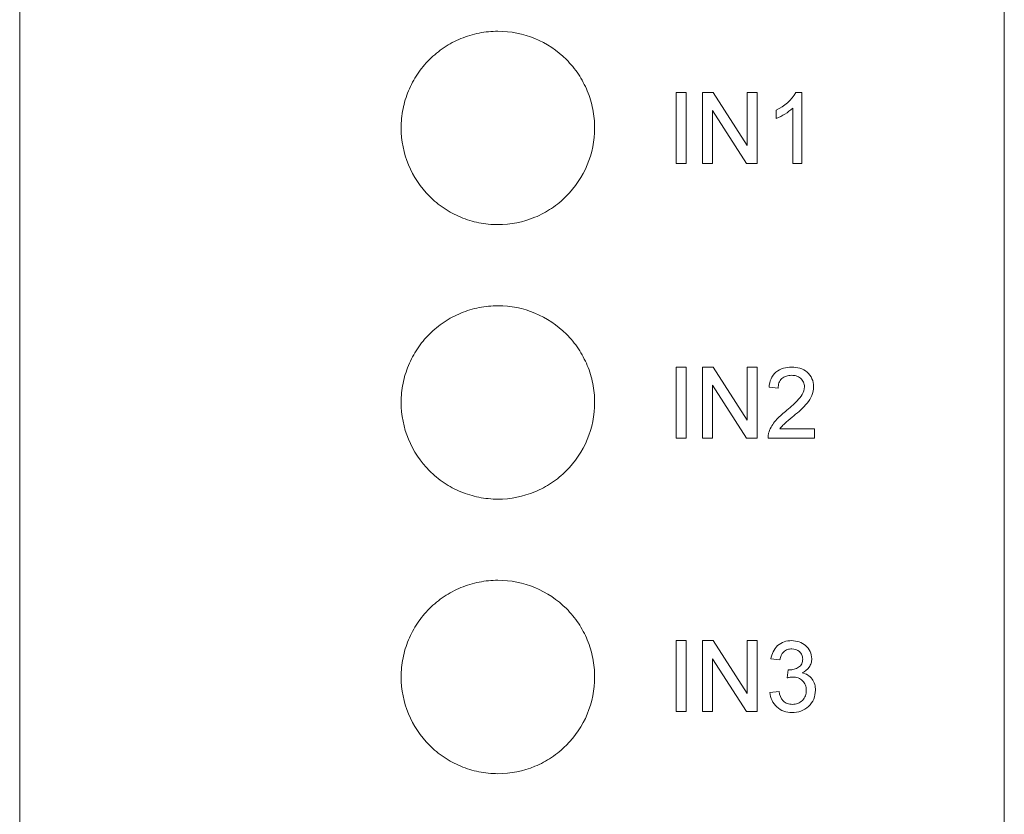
# Model space of a CAD drawing. Header units: millimetres. Extents: x 216 to 455, y 70 to 254.
# Tile 51 of 69: x 406 to 424, y 161 to 175. Entities that reach past the tile are written whole.
import ezdxf

# ---------------------------------------------------------------- set-up
doc = ezdxf.new("R2010")
doc.units = ezdxf.units.MM

msp = doc.modelspace()

# ---------------------------------------------------------------- linework, layer by layer
at = {"lineweight": 15}
for p, q in [((405.95, 218.36), (405.95, 86.466)), ((423.76, 218.36), (423.76, 86.466)), ((417.825, 173.586), (417.825, 172.301)), ((418.006, 173.586), (417.825, 173.586)), ((418.006, 172.301), (418.006, 173.586)), ((418.302, 173.586), (418.302, 172.301)), ((418.493, 173.586), (418.302, 173.586)), ((419.109, 172.627), (418.493, 173.586)), ((419.109, 173.586), (419.109, 172.627)), ((419.29, 173.586), (419.109, 173.586)), ((419.29, 172.301), (419.29, 173.586)), ((420.097, 173.586), (419.991, 173.586)), ((420.097, 172.301), (420.097, 173.586)), ((419.932, 173.302), (419.932, 172.301)), ((418.483, 173.26), (419.099, 172.301)), ((418.483, 172.301), (418.483, 173.26)), ((419.636, 173.264), (419.636, 173.113)), ((417.825, 172.301), (418.006, 172.301)), ((418.302, 172.301), (418.483, 172.301)), ((419.099, 172.301), (419.29, 172.301)), ((419.932, 172.301), (420.097, 172.301)), ((417.825, 168.615), (417.825, 167.33)), ((418.006, 168.615), (417.825, 168.615)), ((418.006, 167.33), (418.006, 168.615)), ((418.302, 168.615), (418.302, 167.33)), ((418.493, 168.615), (418.302, 168.615)), ((419.109, 167.656), (418.493, 168.615)), ((419.109, 168.615), (419.109, 167.656)), ((419.29, 168.615), (419.109, 168.615)), ((419.29, 167.33), (419.29, 168.615)), ((418.483, 167.33), (418.483, 168.289)), ((418.483, 168.289), (419.099, 167.33)), ((419.504, 168.252), (419.669, 168.236)), ((420.327, 167.495), (419.699, 167.495)), ((420.327, 167.33), (420.327, 167.495)), ((417.825, 167.33), (418.006, 167.33)), ((418.302, 167.33), (418.483, 167.33)), ((419.099, 167.33), (419.29, 167.33)), ((419.487, 167.33), (420.327, 167.33)), ((417.825, 163.664), (417.825, 162.38)), ((418.006, 163.664), (417.825, 163.664)), ((418.006, 162.38), (418.006, 163.664)), ((418.302, 163.664), (418.302, 162.38)), ((418.493, 163.664), (418.302, 163.664)), ((419.109, 162.705), (418.493, 163.664)), ((419.109, 163.664), (419.109, 162.705)), ((419.29, 163.664), (419.109, 163.664)), ((419.29, 162.38), (419.29, 163.664)), ((418.483, 163.338), (419.099, 162.38)), ((418.483, 162.38), (418.483, 163.338)), ((419.537, 163.334), (419.702, 163.318)), ((419.849, 163.137), (419.832, 162.989)), ((419.685, 162.742), (419.52, 162.725)), ((417.825, 162.38), (418.006, 162.38)), ((418.302, 162.38), (418.483, 162.38)), ((419.099, 162.38), (419.29, 162.38))]:
    msp.add_line(p, q, dxfattribs=at)
for points, knots in [([(416.35, 172.943), (416.35, 173.059), (416.339, 173.172), (416.294, 173.396), (416.261, 173.507), (416.173, 173.719), (416.119, 173.819), (415.993, 174.009), (415.919, 174.099), (415.677, 174.342), (415.481, 174.472), (415.06, 174.647), (414.829, 174.693), (414.487, 174.693), (414.371, 174.682), (414.146, 174.637), (414.037, 174.604), (413.825, 174.516), (413.722, 174.461), (413.533, 174.335), (413.444, 174.262), (413.281, 174.099), (413.208, 174.01), (413.082, 173.821), (413.027, 173.719), (412.939, 173.507), (412.906, 173.398), (412.861, 173.174), (412.85, 173.058), (412.85, 172.715), (412.896, 172.486), (413.07, 172.064), (413.2, 171.869), (413.441, 171.627), (413.531, 171.553), (413.722, 171.425), (413.822, 171.371), (414.034, 171.283), (414.145, 171.25), (414.369, 171.205), (414.483, 171.193), (414.829, 171.193), (415.057, 171.238), (415.375, 171.37), (415.476, 171.424), (415.666, 171.551), (415.756, 171.625), (415.999, 171.867), (416.129, 172.062), (416.304, 172.483), (416.35, 172.712), (416.35, 172.943)], [0, 0, 0, 0, 0.03125, 0.03125, 0.0625, 0.0625, 0.09375, 0.09375, 0.125, 0.125, 0.1875, 0.1875, 0.25, 0.25, 0.28125, 0.28125, 0.3125, 0.3125, 0.34375, 0.34375, 0.375, 0.375, 0.40625, 0.40625, 0.4375, 0.4375, 0.46875, 0.46875, 0.5, 0.5, 0.5625, 0.5625, 0.625, 0.625, 0.65625, 0.65625, 0.6875, 0.6875, 0.71875, 0.71875, 0.75, 0.75, 0.8125, 0.8125, 0.84375, 0.84375, 0.875, 0.875, 0.9375, 0.9375, 1, 1, 1, 1]), ([(416.35, 167.975), (416.35, 168.091), (416.339, 168.204), (416.294, 168.428), (416.261, 168.539), (416.173, 168.75), (416.119, 168.851), (415.993, 169.041), (415.919, 169.131), (415.677, 169.374), (415.481, 169.504), (415.06, 169.679), (414.829, 169.725), (414.487, 169.725), (414.371, 169.714), (414.146, 169.669), (414.037, 169.636), (413.825, 169.548), (413.722, 169.493), (413.532, 169.367), (413.444, 169.294), (413.281, 169.131), (413.208, 169.042), (413.082, 168.853), (413.027, 168.75), (412.939, 168.538), (412.906, 168.429), (412.861, 168.205), (412.85, 168.09), (412.85, 167.747), (412.896, 167.518), (413.07, 167.097), (413.2, 166.901), (413.441, 166.659), (413.531, 166.585), (413.721, 166.457), (413.822, 166.403), (414.034, 166.315), (414.145, 166.282), (414.369, 166.237), (414.483, 166.225), (414.829, 166.225), (415.057, 166.27), (415.376, 166.402), (415.476, 166.456), (415.666, 166.583), (415.756, 166.657), (415.999, 166.899), (416.129, 167.094), (416.304, 167.515), (416.35, 167.744), (416.35, 167.975)], [0, 0, 0, 0, 0.03125, 0.03125, 0.0625, 0.0625, 0.09375, 0.09375, 0.125, 0.125, 0.1875, 0.1875, 0.25, 0.25, 0.28125, 0.28125, 0.3125, 0.3125, 0.34375, 0.34375, 0.375, 0.375, 0.40625, 0.40625, 0.4375, 0.4375, 0.46875, 0.46875, 0.5, 0.5, 0.5625, 0.5625, 0.625, 0.625, 0.65625, 0.65625, 0.6875, 0.6875, 0.71875, 0.71875, 0.75, 0.75, 0.8125, 0.8125, 0.84375, 0.84375, 0.875, 0.875, 0.9375, 0.9375, 1, 1, 1, 1]), ([(419.916, 168.615), (419.864, 168.614), (419.814, 168.609), (419.715, 168.581), (419.669, 168.557), (419.591, 168.49), (419.56, 168.448), (419.52, 168.354), (419.51, 168.303), (419.504, 168.252)], [0, 0, 0, 0, 0.25, 0.25, 0.5, 0.5, 0.75, 0.75, 1, 1, 1, 1]), ([(420.311, 168.26), (420.31, 168.31), (420.302, 168.36), (420.261, 168.45), (420.23, 168.49), (420.156, 168.556), (420.111, 168.58), (420.016, 168.609), (419.965, 168.614), (419.916, 168.615)], [0, 0, 0, 0, 0.25, 0.25, 0.5, 0.5, 0.75, 0.75, 1, 1, 1, 1]), ([(419.669, 168.236), (419.67, 168.267), (419.673, 168.299), (419.695, 168.358), (419.713, 168.385), (419.759, 168.427), (419.788, 168.443), (419.848, 168.463), (419.88, 168.466), (419.912, 168.466)], [0, 0, 0, 0, 0.25, 0.25, 0.5, 0.5, 0.75, 0.75, 1, 1, 1, 1]), ([(419.912, 168.466), (419.941, 168.466), (419.97, 168.463), (420.026, 168.446), (420.052, 168.432), (420.096, 168.393), (420.115, 168.37), (420.14, 168.317), (420.145, 168.288), (420.146, 168.259)], [0, 0, 0, 0, 0.25, 0.25, 0.5, 0.5, 0.75, 0.75, 1, 1, 1, 1]), ([(420.146, 168.259), (420.145, 168.21), (420.129, 168.163), (420.081, 168.079), (420.049, 168.042), (419.949, 167.937), (419.875, 167.873), (419.801, 167.811)], [0, 0, 0, 0, 0.25, 0.25, 0.5, 0.5, 1, 1, 1, 1]), ([(419.954, 167.733), (420.038, 167.805), (420.123, 167.875), (420.226, 168.004), (420.257, 168.05), (420.299, 168.152), (420.309, 168.205), (420.311, 168.26)], [0, 0, 0, 0, 0.5, 0.5, 0.75, 0.75, 1, 1, 1, 1]), ([(419.801, 167.811), (419.738, 167.761), (419.677, 167.709), (419.572, 167.588), (419.532, 167.52), (419.505, 167.445)], [0, 0, 0, 0, 0.5, 0.5, 1, 1, 1, 1]), ([(419.699, 167.495), (419.716, 167.519), (419.735, 167.542), (419.755, 167.563), (419.776, 167.583), (419.798, 167.603), (419.82, 167.622), (419.864, 167.66), (419.909, 167.697), (419.954, 167.733)], [0, 0, 0, 0, 0.0000880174, 0.0000880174, 0.0000880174, 0.0001757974, 0.0001757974, 0.0001757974, 0.0003499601, 0.0003499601, 0.0003499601, 0.0003499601]), ([(419.505, 167.445), (419.502, 167.435), (419.499, 167.426), (419.496, 167.417), (419.494, 167.407), (419.492, 167.398), (419.491, 167.388), (419.488, 167.369), (419.487, 167.35), (419.487, 167.33)], [0, 0, 0, 0, 0.0000290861, 0.0000290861, 0.0000290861, 0.0000582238, 0.0000582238, 0.0000582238, 0.0001165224, 0.0001165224, 0.0001165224, 0.0001165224]), ([(416.35, 163.007), (416.35, 163.123), (416.339, 163.236), (416.294, 163.459), (416.261, 163.57), (416.173, 163.782), (416.12, 163.883), (415.993, 164.073), (415.919, 164.163), (415.677, 164.405), (415.482, 164.536), (415.06, 164.711), (414.829, 164.757), (414.487, 164.757), (414.371, 164.746), (414.146, 164.701), (414.037, 164.668), (413.825, 164.58), (413.722, 164.525), (413.532, 164.398), (413.444, 164.326), (413.281, 164.163), (413.208, 164.074), (413.081, 163.884), (413.027, 163.782), (412.939, 163.57), (412.906, 163.461), (412.861, 163.237), (412.85, 163.122), (412.85, 162.779), (412.896, 162.55), (413.069, 162.129), (413.2, 161.933), (413.441, 161.691), (413.531, 161.617), (413.721, 161.489), (413.822, 161.436), (414.033, 161.347), (414.145, 161.314), (414.369, 161.269), (414.483, 161.257), (414.829, 161.257), (415.057, 161.302), (415.376, 161.434), (415.476, 161.488), (415.667, 161.615), (415.757, 161.689), (415.999, 161.931), (416.129, 162.126), (416.304, 162.547), (416.35, 162.776), (416.35, 163.007)], [0, 0, 0, 0, 0.03125, 0.03125, 0.0625, 0.0625, 0.09375, 0.09375, 0.125, 0.125, 0.1875, 0.1875, 0.25, 0.25, 0.28125, 0.28125, 0.3125, 0.3125, 0.34375, 0.34375, 0.375, 0.375, 0.40625, 0.40625, 0.4375, 0.4375, 0.46875, 0.46875, 0.5, 0.5, 0.5625, 0.5625, 0.625, 0.625, 0.65625, 0.65625, 0.6875, 0.6875, 0.71875, 0.71875, 0.75, 0.75, 0.8125, 0.8125, 0.84375, 0.84375, 0.875, 0.875, 0.9375, 0.9375, 1, 1, 1, 1]), ([(419.912, 163.664), (419.867, 163.663), (419.821, 163.658), (419.734, 163.628), (419.694, 163.604), (419.626, 163.543), (419.599, 163.505), (419.558, 163.424), (419.546, 163.379), (419.537, 163.334)], [0, 0, 0, 0, 0.25, 0.25, 0.5, 0.5, 0.75, 0.75, 1, 1, 1, 1]), ([(419.702, 163.318), (419.711, 163.371), (419.73, 163.424), (419.789, 163.48), (419.812, 163.494), (419.863, 163.512), (419.89, 163.514), (419.918, 163.515)], [0, 0, 0, 0, 0.5, 0.5, 0.75, 0.75, 1, 1, 1, 1]), ([(420.278, 163.337), (420.276, 163.383), (420.267, 163.428), (420.229, 163.51), (420.201, 163.547), (420.131, 163.606), (420.09, 163.627), (420.004, 163.657), (419.958, 163.662), (419.912, 163.664)], [0, 0, 0, 0, 0.25, 0.25, 0.5, 0.5, 0.75, 0.75, 1, 1, 1, 1]), ([(419.918, 163.515), (419.968, 163.515), (420.018, 163.5), (420.074, 163.449), (420.089, 163.428), (420.109, 163.382), (420.113, 163.357), (420.113, 163.332)], [0, 0, 0, 0, 0.5, 0.5, 0.75, 0.75, 1, 1, 1, 1]), ([(420.113, 163.332), (420.113, 163.303), (420.108, 163.274), (420.083, 163.221), (420.063, 163.199), (420.014, 163.167), (419.987, 163.155), (419.931, 163.139), (419.902, 163.136), (419.872, 163.135)], [0, 0, 0, 0, 0.25, 0.25, 0.5, 0.5, 0.75, 0.75, 1, 1, 1, 1]), ([(420.103, 163.083), (420.152, 163.107), (420.198, 163.138), (420.245, 163.205), (420.258, 163.23), (420.274, 163.282), (420.277, 163.31), (420.278, 163.337)], [0, 0, 0, 0, 0.5, 0.5, 0.75, 0.75, 1, 1, 1, 1]), ([(419.832, 162.989), (419.84, 162.991), (419.849, 162.993), (419.858, 162.995), (419.867, 162.997), (419.876, 162.999), (419.884, 163.001), (419.902, 163.004), (419.92, 163.006), (419.938, 163.006)], [0, 0, 0, 0, 0.0000270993, 0.0000270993, 0.0000270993, 0.0000542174, 0.0000542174, 0.0000542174, 0.0001083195, 0.0001083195, 0.0001083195, 0.0001083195]), ([(419.872, 163.135), (419.87, 163.135), (419.868, 163.135), (419.866, 163.135), (419.864, 163.135), (419.862, 163.136), (419.86, 163.136), (419.857, 163.136), (419.853, 163.136), (419.849, 163.137)], [0, 0, 0, 0, 0.00000593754, 0.00000593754, 0.00000593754, 0.00001187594, 0.00001187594, 0.00001187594, 0.00002374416, 0.00002374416, 0.00002374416, 0.00002374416]), ([(419.938, 163.006), (419.97, 163.005), (420.001, 163.002), (420.061, 162.979), (420.088, 162.961), (420.133, 162.917), (420.151, 162.89), (420.174, 162.831), (420.178, 162.799), (420.179, 162.767)], [0, 0, 0, 0, 0.25, 0.25, 0.5, 0.5, 0.75, 0.75, 1, 1, 1, 1]), ([(420.344, 162.766), (420.343, 162.802), (420.34, 162.838), (420.32, 162.907), (420.304, 162.94), (420.261, 162.998), (420.234, 163.023), (420.173, 163.061), (420.138, 163.074), (420.103, 163.083)], [0, 0, 0, 0, 0.25, 0.25, 0.5, 0.5, 0.75, 0.75, 1, 1, 1, 1]), ([(419.52, 162.725), (419.526, 162.676), (419.537, 162.628), (419.579, 162.537), (419.609, 162.497), (419.682, 162.43), (419.725, 162.404), (419.82, 162.37), (419.87, 162.364), (419.92, 162.363)], [0, 0, 0, 0, 0.25, 0.25, 0.5, 0.5, 0.75, 0.75, 1, 1, 1, 1]), ([(419.926, 162.511), (419.895, 162.512), (419.865, 162.515), (419.806, 162.536), (419.78, 162.553), (419.718, 162.621), (419.698, 162.682), (419.685, 162.742)], [0, 0, 0, 0, 0.25, 0.25, 0.5, 0.5, 1, 1, 1, 1]), ([(419.92, 162.363), (419.975, 162.364), (420.028, 162.371), (420.132, 162.408), (420.179, 162.437), (420.258, 162.512), (420.291, 162.557), (420.333, 162.657), (420.342, 162.711), (420.344, 162.766)], [0, 0, 0, 0, 0.25, 0.25, 0.5, 0.5, 0.75, 0.75, 1, 1, 1, 1]), ([(420.179, 162.767), (420.178, 162.733), (420.174, 162.7), (420.15, 162.636), (420.132, 162.608), (420.085, 162.559), (420.057, 162.54), (419.994, 162.516), (419.96, 162.512), (419.926, 162.511)], [0, 0, 0, 0, 0.25, 0.25, 0.5, 0.5, 0.75, 0.75, 1, 1, 1, 1])]:
    msp.add_open_spline(points, degree=3, knots=knots, dxfattribs=at)
for points in [[(419.991, 173.586), (419.915, 173.441), (419.78, 173.339), (419.636, 173.264)], [(419.636, 173.113), (419.745, 173.158), (419.847, 173.22), (419.932, 173.302)]]:
    msp.add_open_spline(points, degree=3, dxfattribs=at)

doc.saveas('drawing.dxf')
